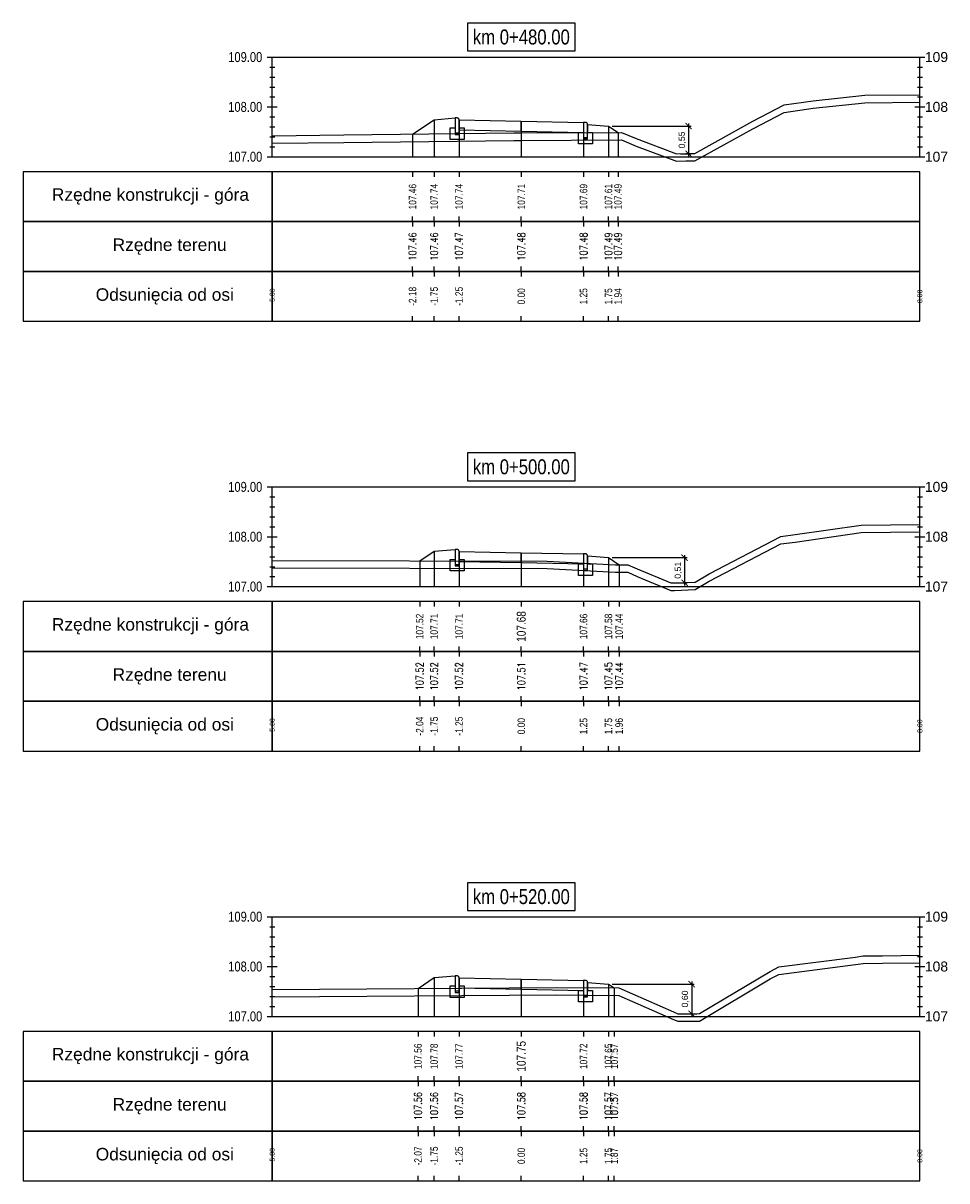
# Model space of a CAD drawing. Extents: x 7537626 to 7538805, y 5722894 to 5725486.
# Tile 26 of 90: x 7538137 to 7538156, y 5725457 to 5725481. Entities that reach past the tile are written whole.
import ezdxf

# ---------------------------------------------------------------- set-up
doc = ezdxf.new("R2010")
doc.units = 0
doc.header["$PDMODE"] = 35
doc.header["$PDSIZE"] = 0.3
for name, color, linetype in [('C-DROGI-PROFILE', 7, 'Continuous'), ('C-DROGI-PROFILE-ETYKIETY', 7, 'Continuous'), ('C-DROGI-PRZEKROJE-ETYKIETY', 7, 'Continuous'), ('C-POPRZECZKA-przekrój', 2, 'Continuous'), ('C-POPRZECZKA-widok', 1, 'Continuous')]:
    doc.layers.add(name, color=color, linetype=linetype)
for name, color, linetype, true_color in [('C-humus', 7, 'Continuous', 0x003df5), ('C-Teren', 7, 'Continuous', 0x005716), ('poprzeczki', 7, 'Continuous', 0x0000d6)]:
    doc.layers.add(name, color=color, linetype=linetype, true_color=true_color)
doc.styles.add('2mm08', font='arial.ttf', dxfattribs={"width": 0.8})
doc.styles.add('opis_50', font='arial.ttf', dxfattribs={"height": 0.125})
doc.styles.get("Standard").update_dxf_attribs({"font": 'arial.ttf'})
doc.dimstyles.new('OPIS_50', dxfattribs={"dimscale": 0.5, "dimtxt": 0.125, "dimasz": 0.25, "dimexe": 0.1, "dimexo": 0.15, "dimgap": 0.1, "dimtad": 1, "dimzin": 0, "dimtxsty": 'opis_50', "dimblk": 'ARCHTICK', "dimcen": 0.15, "dimdle": 0.1, "dimaunit": 2, "dimadec": 4, "dimazin": 0, "dimtfac": 1, "dimtmove": 0, "dimatfit": 3, "dimfxl": 1, "dimarcsym": 0})

# ---------------------------------------------------------------- blocks, each defined once
blk = doc.blocks.new('_ArchTick')
at = {"color": 0, "linetype": 'ByBlock', "const_width": 0.15}
blk.add_lwpolyline([(-0.5, -0.5), (0.5, 0.5)], dxfattribs=at)
blk = doc.blocks.new('*D59')
at = {"layer": 'Defpoints', "color": 0, "transparency": 16777216}
for p in [(7538149.014, 5725478.651), (7538150.382, 5725478.097), (7538150.622, 5725478.097)]:
    blk.add_point(p, dxfattribs=at)
at = {"layer": 'poprzeczki', "color": 0, "lineweight": -2, "transparency": 16777216}
for p, q in [((7538149.089, 5725478.651), (7538150.672, 5725478.651)), ((7538150.622, 5725478.701), (7538150.622, 5725478.047)), ((7538150.457, 5725478.097), (7538150.672, 5725478.097))]:
    blk.add_line(p, q, dxfattribs=at)
at = {"layer": 'poprzeczki', "color": 0, "lineweight": -2, "transparency": 16777216, "xscale": 0.125, "yscale": 0.125, "zscale": 0.125}
for p, rotation in [((7538150.622, 5725478.651), 90), ((7538150.622, 5725478.097), 270)]:
    blk.add_blockref('_ArchTick', p, dxfattribs=dict(at, rotation=rotation))
at = {"layer": 'poprzeczki', "color": 0, "transparency": 16777216, "insert": (7538150.497, 5725478.374), "char_height": 0.125, "attachment_point": 5, "rotation": 90, "style": 'opis_50'}
blk.add_mtext('0,55', dxfattribs=at)
blk = doc.blocks.new('*D60')
at = {"layer": 'Defpoints', "color": 0, "transparency": 16777216}
for p in [(7538149.014, 5725469.993), (7538150.266, 5725469.486), (7538150.541, 5725469.486)]:
    blk.add_point(p, dxfattribs=at)
at = {"layer": 'poprzeczki', "color": 0, "lineweight": -2, "transparency": 16777216}
for p, q in [((7538149.089, 5725469.993), (7538150.591, 5725469.993)), ((7538150.541, 5725470.043), (7538150.541, 5725469.436)), ((7538150.341, 5725469.486), (7538150.591, 5725469.486))]:
    blk.add_line(p, q, dxfattribs=at)
at = {"layer": 'poprzeczki', "color": 0, "lineweight": -2, "transparency": 16777216, "xscale": 0.125, "yscale": 0.125, "zscale": 0.125}
for p, rotation in [((7538150.541, 5725469.993), 90), ((7538150.541, 5725469.486), 270)]:
    blk.add_blockref('_ArchTick', p, dxfattribs=dict(at, rotation=rotation))
at = {"layer": 'poprzeczki', "color": 0, "transparency": 16777216, "insert": (7538150.416, 5725469.74), "char_height": 0.125, "attachment_point": 5, "rotation": 90, "style": 'opis_50'}
blk.add_mtext('0,51', dxfattribs=at)
blk = doc.blocks.new('*D61')
at = {"layer": 'Defpoints', "color": 0, "transparency": 16777216}
for p in [(7538149.014, 5725461.435), (7538150.405, 5725460.84), (7538150.684, 5725460.84)]:
    blk.add_point(p, dxfattribs=at)
at = {"layer": 'poprzeczki', "color": 0, "lineweight": -2, "transparency": 16777216}
for p, q in [((7538149.089, 5725461.435), (7538150.734, 5725461.435)), ((7538150.684, 5725461.485), (7538150.684, 5725460.79)), ((7538150.48, 5725460.84), (7538150.734, 5725460.84))]:
    blk.add_line(p, q, dxfattribs=at)
at = {"layer": 'poprzeczki', "color": 0, "lineweight": -2, "transparency": 16777216, "xscale": 0.125, "yscale": 0.125, "zscale": 0.125}
for p, rotation in [((7538150.684, 5725461.435), 90), ((7538150.684, 5725460.84), 270)]:
    blk.add_blockref('_ArchTick', p, dxfattribs=dict(at, rotation=rotation))
at = {"layer": 'poprzeczki', "color": 0, "transparency": 16777216, "insert": (7538150.559, 5725461.137), "char_height": 0.125, "attachment_point": 5, "rotation": 90, "style": 'opis_50'}
blk.add_mtext('0,60', dxfattribs=at)

msp = doc.modelspace()

# ---------------------------------------------------------------- linework, layer by layer
at = {"layer": 'C-DROGI-PROFILE', "color": 7, "linetype": 'Continuous', "lineweight": -3}
for p, q in [((7538145.081, 5725477.736), (7538145.081, 5725477.636)), ((7538145.514, 5725477.736), (7538145.514, 5725477.636)), ((7538146.014, 5725477.736), (7538146.014, 5725477.636)), ((7538147.264, 5725477.736), (7538147.264, 5725477.636)), ((7538148.514, 5725477.736), (7538148.514, 5725477.636)), ((7538149.014, 5725477.736), (7538149.014, 5725477.636)), ((7538149.205, 5725477.736), (7538149.205, 5725477.636)), ((7538145.081, 5725476.736), (7538145.081, 5725476.836)), ((7538145.081, 5725476.736), (7538145.081, 5725476.636)), ((7538145.514, 5725476.736), (7538145.514, 5725476.836)), ((7538145.514, 5725476.736), (7538145.514, 5725476.636)), ((7538146.014, 5725476.736), (7538146.014, 5725476.836)), ((7538146.014, 5725476.736), (7538146.014, 5725476.636)), ((7538147.264, 5725476.736), (7538147.264, 5725476.836)), ((7538147.264, 5725476.736), (7538147.264, 5725476.636)), ((7538148.514, 5725476.736), (7538148.514, 5725476.836)), ((7538148.514, 5725476.736), (7538148.514, 5725476.636)), ((7538149.014, 5725476.736), (7538149.014, 5725476.836)), ((7538149.014, 5725476.736), (7538149.014, 5725476.636)), ((7538149.205, 5725476.736), (7538149.205, 5725476.836)), ((7538149.205, 5725476.736), (7538149.205, 5725476.636)), ((7538145.081, 5725475.736), (7538145.081, 5725475.836)), ((7538145.081, 5725475.736), (7538145.081, 5725475.636)), ((7538145.514, 5725475.736), (7538145.514, 5725475.836)), ((7538145.514, 5725475.736), (7538145.514, 5725475.636)), ((7538146.014, 5725475.736), (7538146.014, 5725475.836)), ((7538146.014, 5725475.736), (7538146.014, 5725475.636)), ((7538147.264, 5725475.736), (7538147.264, 5725475.836)), ((7538147.264, 5725475.736), (7538147.264, 5725475.636)), ((7538148.514, 5725475.736), (7538148.514, 5725475.836)), ((7538148.514, 5725475.736), (7538148.514, 5725475.636)), ((7538149.014, 5725475.736), (7538149.014, 5725475.836)), ((7538149.014, 5725475.736), (7538149.014, 5725475.636)), ((7538149.205, 5725475.736), (7538149.205, 5725475.836)), ((7538149.205, 5725475.736), (7538149.205, 5725475.636)), ((7538145.081, 5725474.736), (7538145.081, 5725474.836)), ((7538145.514, 5725474.736), (7538145.514, 5725474.836)), ((7538146.014, 5725474.736), (7538146.014, 5725474.836)), ((7538147.264, 5725474.736), (7538147.264, 5725474.836)), ((7538148.514, 5725474.736), (7538148.514, 5725474.836)), ((7538149.014, 5725474.736), (7538149.014, 5725474.836)), ((7538149.205, 5725474.736), (7538149.205, 5725474.836)), ((7538145.224, 5725469.111), (7538145.224, 5725469.011)), ((7538145.514, 5725469.111), (7538145.514, 5725469.011)), ((7538146.014, 5725469.111), (7538146.014, 5725469.011)), ((7538147.264, 5725469.111), (7538147.264, 5725469.011)), ((7538148.514, 5725469.111), (7538148.514, 5725469.011)), ((7538149.014, 5725469.111), (7538149.014, 5725469.011)), ((7538149.228, 5725469.111), (7538149.228, 5725469.011)), ((7538145.224, 5725468.111), (7538145.224, 5725468.211)), ((7538145.224, 5725468.111), (7538145.224, 5725468.011)), ((7538145.514, 5725468.111), (7538145.514, 5725468.211)), ((7538145.514, 5725468.111), (7538145.514, 5725468.011)), ((7538146.014, 5725468.111), (7538146.014, 5725468.211)), ((7538146.014, 5725468.111), (7538146.014, 5725468.011)), ((7538147.264, 5725468.111), (7538147.264, 5725468.211)), ((7538147.264, 5725468.111), (7538147.264, 5725468.011)), ((7538148.514, 5725468.111), (7538148.514, 5725468.211)), ((7538148.514, 5725468.111), (7538148.514, 5725468.011)), ((7538149.014, 5725468.111), (7538149.014, 5725468.211)), ((7538149.014, 5725468.111), (7538149.014, 5725468.011)), ((7538149.228, 5725468.111), (7538149.228, 5725468.211)), ((7538149.228, 5725468.111), (7538149.228, 5725468.011)), ((7538145.224, 5725467.111), (7538145.224, 5725467.211)), ((7538145.514, 5725467.111), (7538145.514, 5725467.211)), ((7538146.014, 5725467.111), (7538146.014, 5725467.211)), ((7538147.264, 5725467.111), (7538147.264, 5725467.211)), ((7538148.514, 5725467.111), (7538148.514, 5725467.211)), ((7538149.014, 5725467.111), (7538149.014, 5725467.211)), ((7538149.228, 5725467.111), (7538149.228, 5725467.211)), ((7538145.224, 5725467.111), (7538145.224, 5725467.011)), ((7538145.514, 5725467.111), (7538145.514, 5725467.011)), ((7538146.014, 5725467.111), (7538146.014, 5725467.011)), ((7538147.264, 5725467.111), (7538147.264, 5725467.011)), ((7538148.514, 5725467.111), (7538148.514, 5725467.011)), ((7538149.014, 5725467.111), (7538149.014, 5725467.011)), ((7538149.228, 5725467.111), (7538149.228, 5725467.011)), ((7538145.224, 5725466.111), (7538145.224, 5725466.211)), ((7538145.514, 5725466.111), (7538145.514, 5725466.211)), ((7538146.014, 5725466.111), (7538146.014, 5725466.211)), ((7538147.264, 5725466.111), (7538147.264, 5725466.211)), ((7538148.514, 5725466.111), (7538148.514, 5725466.211)), ((7538149.014, 5725466.111), (7538149.014, 5725466.211)), ((7538149.228, 5725466.111), (7538149.228, 5725466.211)), ((7538145.19, 5725460.486), (7538145.19, 5725460.386)), ((7538145.514, 5725460.486), (7538145.514, 5725460.386)), ((7538146.014, 5725460.486), (7538146.014, 5725460.386)), ((7538147.264, 5725460.486), (7538147.264, 5725460.386)), ((7538148.514, 5725460.486), (7538148.514, 5725460.386)), ((7538149.014, 5725460.486), (7538149.014, 5725460.386)), ((7538149.129, 5725460.486), (7538149.129, 5725460.386)), ((7538145.19, 5725459.486), (7538145.19, 5725459.586)), ((7538145.19, 5725459.486), (7538145.19, 5725459.386)), ((7538145.514, 5725459.486), (7538145.514, 5725459.586)), ((7538145.514, 5725459.486), (7538145.514, 5725459.386)), ((7538146.014, 5725459.486), (7538146.014, 5725459.586)), ((7538146.014, 5725459.486), (7538146.014, 5725459.386)), ((7538147.264, 5725459.486), (7538147.264, 5725459.586)), ((7538147.264, 5725459.486), (7538147.264, 5725459.386)), ((7538148.514, 5725459.486), (7538148.514, 5725459.586)), ((7538148.514, 5725459.486), (7538148.514, 5725459.386)), ((7538149.014, 5725459.486), (7538149.014, 5725459.586)), ((7538149.014, 5725459.486), (7538149.014, 5725459.386)), ((7538149.129, 5725459.486), (7538149.129, 5725459.586)), ((7538149.129, 5725459.486), (7538149.129, 5725459.386)), ((7538145.19, 5725458.486), (7538145.19, 5725458.586)), ((7538145.514, 5725458.486), (7538145.514, 5725458.586)), ((7538146.014, 5725458.486), (7538146.014, 5725458.586)), ((7538147.264, 5725458.486), (7538147.264, 5725458.586)), ((7538148.514, 5725458.486), (7538148.514, 5725458.586)), ((7538149.014, 5725458.486), (7538149.014, 5725458.586)), ((7538149.129, 5725458.486), (7538149.129, 5725458.586)), ((7538145.19, 5725458.486), (7538145.19, 5725458.386)), ((7538145.514, 5725458.486), (7538145.514, 5725458.386)), ((7538146.014, 5725458.486), (7538146.014, 5725458.386)), ((7538147.264, 5725458.486), (7538147.264, 5725458.386)), ((7538148.514, 5725458.486), (7538148.514, 5725458.386)), ((7538149.014, 5725458.486), (7538149.014, 5725458.386)), ((7538149.129, 5725458.486), (7538149.129, 5725458.386)), ((7538145.19, 5725457.486), (7538145.19, 5725457.586)), ((7538145.514, 5725457.486), (7538145.514, 5725457.586)), ((7538146.014, 5725457.486), (7538146.014, 5725457.586)), ((7538147.264, 5725457.486), (7538147.264, 5725457.586)), ((7538148.514, 5725457.486), (7538148.514, 5725457.586)), ((7538149.014, 5725457.486), (7538149.014, 5725457.586)), ((7538149.129, 5725457.486), (7538149.129, 5725457.586))]:
    msp.add_line(p, q, dxfattribs=at)
at = {"layer": 'C-DROGI-PROFILE', "color": 1, "linetype": 'Continuous', "lineweight": -3}
for points in [[(7538142.264, 5725476.736), (7538142.264, 5725477.736), (7538137.264, 5725477.736), (7538137.264, 5725476.736)], [(7538142.264, 5725476.736), (7538155.264, 5725476.736), (7538155.264, 5725477.736), (7538142.264, 5725477.736)], [(7538142.264, 5725475.736), (7538142.264, 5725476.736), (7538137.264, 5725476.736), (7538137.264, 5725475.736)], [(7538142.264, 5725475.736), (7538155.264, 5725475.736), (7538155.264, 5725476.736), (7538142.264, 5725476.736)], [(7538142.264, 5725474.736), (7538142.264, 5725475.736), (7538137.264, 5725475.736), (7538137.264, 5725474.736)], [(7538142.264, 5725474.736), (7538155.264, 5725474.736), (7538155.264, 5725475.736), (7538142.264, 5725475.736)], [(7538142.264, 5725468.111), (7538142.264, 5725469.111), (7538137.264, 5725469.111), (7538137.264, 5725468.111)], [(7538142.264, 5725468.111), (7538155.264, 5725468.111), (7538155.264, 5725469.111), (7538142.264, 5725469.111)], [(7538142.264, 5725467.111), (7538142.264, 5725468.111), (7538137.264, 5725468.111), (7538137.264, 5725467.111)], [(7538142.264, 5725467.111), (7538155.264, 5725467.111), (7538155.264, 5725468.111), (7538142.264, 5725468.111)], [(7538142.264, 5725466.111), (7538142.264, 5725467.111), (7538137.264, 5725467.111), (7538137.264, 5725466.111)], [(7538142.264, 5725466.111), (7538155.264, 5725466.111), (7538155.264, 5725467.111), (7538142.264, 5725467.111)], [(7538142.264, 5725459.486), (7538142.264, 5725460.486), (7538137.264, 5725460.486), (7538137.264, 5725459.486)], [(7538142.264, 5725459.486), (7538155.264, 5725459.486), (7538155.264, 5725460.486), (7538142.264, 5725460.486)], [(7538142.264, 5725458.486), (7538142.264, 5725459.486), (7538137.264, 5725459.486), (7538137.264, 5725458.486)], [(7538142.264, 5725458.486), (7538155.264, 5725458.486), (7538155.264, 5725459.486), (7538142.264, 5725459.486)], [(7538142.264, 5725457.486), (7538142.264, 5725458.486), (7538137.264, 5725458.486), (7538137.264, 5725457.486)], [(7538142.264, 5725457.486), (7538155.264, 5725457.486), (7538155.264, 5725458.486), (7538142.264, 5725458.486)]]:
    msp.add_3dface(points, dxfattribs=at)
at = {"layer": 'C-DROGI-PRZEKROJE-ETYKIETY', "color": 1, "linetype": 'Continuous', "lineweight": -3}
for p, q in [((7538145.514, 5725478.781), (7538145.514, 5725478.036)), ((7538146.014, 5725478.775), (7538146.014, 5725478.036)), ((7538147.264, 5725478.75), (7538147.264, 5725478.036)), ((7538148.514, 5725478.725), (7538148.514, 5725478.036)), ((7538149.014, 5725478.651), (7538149.014, 5725478.036)), ((7538149.205, 5725478.523), (7538149.205, 5725478.036)), ((7538145.081, 5725478.492), (7538145.081, 5725478.036)), ((7538145.224, 5725469.93), (7538145.224, 5725469.411)), ((7538145.514, 5725470.123), (7538145.514, 5725469.411)), ((7538146.014, 5725470.117), (7538146.014, 5725469.411)), ((7538147.264, 5725470.092), (7538147.264, 5725469.411)), ((7538148.514, 5725470.067), (7538148.514, 5725469.411)), ((7538149.014, 5725469.993), (7538149.014, 5725469.411)), ((7538149.228, 5725469.85), (7538149.228, 5725469.411)), ((7538145.514, 5725461.565), (7538145.514, 5725460.786)), ((7538146.014, 5725461.558), (7538146.014, 5725460.786)), ((7538145.19, 5725461.348), (7538145.19, 5725460.786)), ((7538147.264, 5725461.533), (7538147.264, 5725460.786)), ((7538148.514, 5725461.508), (7538148.514, 5725460.786)), ((7538149.014, 5725461.435), (7538149.014, 5725460.786)), ((7538149.129, 5725461.358), (7538149.129, 5725460.786))]:
    msp.add_line(p, q, dxfattribs=at)
at = {"layer": 'C-humus'}
for p, q in [((7538152.542, 5725478.928), (7538153.119, 5725479.011)), ((7538153.119, 5725479.011), (7538154.157, 5725479.12)), ((7538154.157, 5725479.12), (7538155.264, 5725479.131)), ((7538151.911, 5725478.599), (7538152.542, 5725478.928)), ((7538150.747, 5725477.955), (7538151.911, 5725478.599)), ((7538142.264, 5725478.309), (7538143.699, 5725478.326)), ((7538143.699, 5725478.326), (7538147.111, 5725478.366)), ((7538147.111, 5725478.366), (7538147.264, 5725478.366)), ((7538147.264, 5725478.366), (7538149.272, 5725478.374)), ((7538149.272, 5725478.374), (7538149.566, 5725478.252)), ((7538149.566, 5725478.252), (7538150.382, 5725477.947)), ((7538150.382, 5725477.947), (7538150.565, 5725477.955)), ((7538150.565, 5725477.955), (7538150.747, 5725477.955)), ((7538152.763, 5725470.306), (7538154.089, 5725470.496)), ((7538154.089, 5725470.496), (7538155.264, 5725470.508)), ((7538151.032, 5725469.517), (7538152.471, 5725470.268)), ((7538152.471, 5725470.268), (7538152.763, 5725470.306)), ((7538142.264, 5725469.786), (7538147.782, 5725469.774)), ((7538147.782, 5725469.774), (7538149.154, 5725469.701)), ((7538149.154, 5725469.701), (7538149.404, 5725469.699)), ((7538149.404, 5725469.699), (7538149.592, 5725469.617)), ((7538149.592, 5725469.617), (7538150.266, 5725469.336)), ((7538150.756, 5725469.353), (7538151.032, 5725469.517)), ((7538150.266, 5725469.336), (7538150.339, 5725469.336)), ((7538150.339, 5725469.336), (7538150.756, 5725469.353)), ((7538152.434, 5725461.628), (7538153.972, 5725461.827)), ((7538153.972, 5725461.827), (7538154.126, 5725461.849)), ((7538154.126, 5725461.849), (7538154.515, 5725461.853)), ((7538154.515, 5725461.853), (7538155.264, 5725461.864)), ((7538152.262, 5725461.539), (7538152.434, 5725461.628)), ((7538150.838, 5725460.692), (7538152.262, 5725461.539)), ((7538142.264, 5725461.178), (7538147.972, 5725461.218)), ((7538147.972, 5725461.218), (7538149.218, 5725461.207)), ((7538149.218, 5725461.207), (7538150.319, 5725460.725)), ((7538150.319, 5725460.725), (7538150.405, 5725460.69)), ((7538150.405, 5725460.69), (7538150.785, 5725460.69)), ((7538150.785, 5725460.69), (7538150.838, 5725460.692))]:
    msp.add_line(p, q, dxfattribs=at)
at = {"layer": 'C-POPRZECZKA-przekrój', "color": 2, "linetype": 'Continuous', "lineweight": -3}
for p, q in [((7538145.081, 5725478.492), (7538145.514, 5725478.781)), ((7538145.514, 5725478.781), (7538145.934, 5725478.815)), ((7538145.974, 5725478.815), (7538145.934, 5725478.815)), ((7538145.934, 5725478.815), (7538145.934, 5725478.485)), ((7538145.98, 5725478.814), (7538145.974, 5725478.815)), ((7538145.988, 5725478.812), (7538145.98, 5725478.814)), ((7538145.996, 5725478.808), (7538145.988, 5725478.812)), ((7538146.002, 5725478.803), (7538145.996, 5725478.808)), ((7538146.007, 5725478.798), (7538146.002, 5725478.803)), ((7538146.011, 5725478.79), (7538146.007, 5725478.798)), ((7538146.013, 5725478.782), (7538146.011, 5725478.79)), ((7538146.014, 5725478.775), (7538146.013, 5725478.782)), ((7538146.014, 5725478.775), (7538147.264, 5725478.75)), ((7538146.014, 5725478.775), (7538146.015, 5725478.575)), ((7538146.014, 5725478.485), (7538146.014, 5725478.775)), ((7538146.014, 5725478.775), (7538146.014, 5725478.615)), ((7538147.264, 5725478.55), (7538147.264, 5725478.75)), ((7538147.264, 5725478.75), (7538148.514, 5725478.725)), ((7538145.834, 5725478.385), (7538145.834, 5725478.615)), ((7538145.834, 5725478.615), (7538145.934, 5725478.615)), ((7538145.934, 5725478.615), (7538145.934, 5725478.515)), ((7538145.934, 5725478.515), (7538146.014, 5725478.515)), ((7538146.014, 5725478.615), (7538146.114, 5725478.615)), ((7538146.015, 5725478.575), (7538147.264, 5725478.55)), ((7538146.114, 5725478.615), (7538146.114, 5725478.385)), ((7538147.264, 5725478.55), (7538148.513, 5725478.525)), ((7538148.414, 5725478.295), (7538148.414, 5725478.525)), ((7538148.414, 5725478.525), (7538148.514, 5725478.525)), ((7538148.514, 5725478.725), (7538148.513, 5725478.525)), ((7538148.554, 5725478.725), (7538148.514, 5725478.725)), ((7538148.514, 5725478.725), (7538148.514, 5725478.395)), ((7538148.514, 5725478.525), (7538148.514, 5725478.425)), ((7538148.56, 5725478.724), (7538148.554, 5725478.725)), ((7538148.568, 5725478.722), (7538148.56, 5725478.724)), ((7538148.576, 5725478.718), (7538148.568, 5725478.722)), ((7538148.582, 5725478.713), (7538148.576, 5725478.718)), ((7538148.587, 5725478.708), (7538148.582, 5725478.713)), ((7538148.591, 5725478.7), (7538148.587, 5725478.708)), ((7538148.593, 5725478.692), (7538148.591, 5725478.7)), ((7538148.594, 5725478.685), (7538148.593, 5725478.692)), ((7538148.594, 5725478.395), (7538148.594, 5725478.685)), ((7538148.594, 5725478.685), (7538148.594, 5725478.525)), ((7538148.594, 5725478.685), (7538149.014, 5725478.651)), ((7538148.594, 5725478.525), (7538148.694, 5725478.525)), ((7538148.694, 5725478.525), (7538148.694, 5725478.295)), ((7538149.014, 5725478.651), (7538149.205, 5725478.523)), ((7538146.114, 5725478.385), (7538145.834, 5725478.385)), ((7538145.934, 5725478.485), (7538146.014, 5725478.485)), ((7538148.694, 5725478.295), (7538148.414, 5725478.295)), ((7538148.514, 5725478.425), (7538148.594, 5725478.425)), ((7538148.514, 5725478.395), (7538148.594, 5725478.395)), ((7538145.514, 5725470.123), (7538145.934, 5725470.157)), ((7538145.974, 5725470.157), (7538145.934, 5725470.157)), ((7538145.934, 5725470.157), (7538145.934, 5725469.827)), ((7538145.98, 5725470.156), (7538145.974, 5725470.157)), ((7538145.988, 5725470.154), (7538145.98, 5725470.156)), ((7538145.996, 5725470.15), (7538145.988, 5725470.154)), ((7538146.002, 5725470.145), (7538145.996, 5725470.15)), ((7538145.224, 5725469.93), (7538145.514, 5725470.123)), ((7538145.834, 5725469.727), (7538145.834, 5725469.957)), ((7538145.834, 5725469.957), (7538145.934, 5725469.957)), ((7538145.934, 5725469.957), (7538145.934, 5725469.857)), ((7538146.007, 5725470.14), (7538146.002, 5725470.145)), ((7538146.011, 5725470.132), (7538146.007, 5725470.14)), ((7538146.013, 5725470.124), (7538146.011, 5725470.132)), ((7538146.014, 5725470.117), (7538146.013, 5725470.124)), ((7538146.014, 5725470.117), (7538147.264, 5725470.092)), ((7538146.014, 5725470.117), (7538146.015, 5725469.917)), ((7538146.014, 5725469.827), (7538146.014, 5725470.117)), ((7538146.014, 5725470.117), (7538146.014, 5725469.957)), ((7538146.014, 5725469.957), (7538146.114, 5725469.957)), ((7538146.015, 5725469.917), (7538147.264, 5725469.892)), ((7538146.114, 5725469.957), (7538146.114, 5725469.727)), ((7538147.264, 5725469.892), (7538147.264, 5725470.092)), ((7538147.264, 5725470.092), (7538148.514, 5725470.067)), ((7538148.514, 5725470.067), (7538148.513, 5725469.867)), ((7538148.554, 5725470.067), (7538148.514, 5725470.067)), ((7538148.514, 5725470.067), (7538148.514, 5725469.737)), ((7538148.56, 5725470.066), (7538148.554, 5725470.067)), ((7538148.568, 5725470.064), (7538148.56, 5725470.066)), ((7538148.576, 5725470.06), (7538148.568, 5725470.064)), ((7538148.582, 5725470.055), (7538148.576, 5725470.06)), ((7538148.587, 5725470.05), (7538148.582, 5725470.055)), ((7538148.591, 5725470.042), (7538148.587, 5725470.05)), ((7538148.593, 5725470.034), (7538148.591, 5725470.042)), ((7538148.594, 5725470.027), (7538148.593, 5725470.034)), ((7538148.594, 5725469.737), (7538148.594, 5725470.027)), ((7538148.594, 5725470.027), (7538148.594, 5725469.867)), ((7538148.594, 5725470.027), (7538149.014, 5725469.993)), ((7538149.014, 5725469.993), (7538149.228, 5725469.85)), ((7538146.114, 5725469.727), (7538145.834, 5725469.727)), ((7538145.934, 5725469.857), (7538146.014, 5725469.857)), ((7538145.934, 5725469.827), (7538146.014, 5725469.827)), ((7538147.264, 5725469.892), (7538148.513, 5725469.867)), ((7538148.414, 5725469.637), (7538148.414, 5725469.867)), ((7538148.414, 5725469.867), (7538148.514, 5725469.867)), ((7538148.514, 5725469.867), (7538148.514, 5725469.767)), ((7538148.514, 5725469.767), (7538148.594, 5725469.767)), ((7538148.514, 5725469.737), (7538148.594, 5725469.737)), ((7538148.594, 5725469.867), (7538148.694, 5725469.867)), ((7538148.694, 5725469.867), (7538148.694, 5725469.637)), ((7538148.694, 5725469.637), (7538148.414, 5725469.637)), ((7538145.19, 5725461.348), (7538145.514, 5725461.565)), ((7538145.514, 5725461.565), (7538145.934, 5725461.598)), ((7538145.974, 5725461.598), (7538145.934, 5725461.598)), ((7538145.934, 5725461.598), (7538145.934, 5725461.268)), ((7538145.98, 5725461.598), (7538145.974, 5725461.598)), ((7538145.988, 5725461.596), (7538145.98, 5725461.598)), ((7538145.996, 5725461.591), (7538145.988, 5725461.596)), ((7538146.002, 5725461.587), (7538145.996, 5725461.591)), ((7538146.007, 5725461.581), (7538146.002, 5725461.587)), ((7538146.011, 5725461.574), (7538146.007, 5725461.581)), ((7538146.013, 5725461.566), (7538146.011, 5725461.574)), ((7538146.014, 5725461.558), (7538146.013, 5725461.566)), ((7538146.014, 5725461.558), (7538147.264, 5725461.533)), ((7538146.014, 5725461.558), (7538146.015, 5725461.358)), ((7538146.014, 5725461.268), (7538146.014, 5725461.558)), ((7538146.014, 5725461.558), (7538146.014, 5725461.398)), ((7538145.834, 5725461.168), (7538145.834, 5725461.398)), ((7538145.834, 5725461.398), (7538145.934, 5725461.398)), ((7538145.934, 5725461.398), (7538145.934, 5725461.298)), ((7538146.014, 5725461.398), (7538146.114, 5725461.398)), ((7538146.015, 5725461.358), (7538147.264, 5725461.333)), ((7538146.114, 5725461.398), (7538146.114, 5725461.168)), ((7538147.264, 5725461.333), (7538147.264, 5725461.533)), ((7538147.264, 5725461.533), (7538148.514, 5725461.508)), ((7538147.264, 5725461.333), (7538148.513, 5725461.308)), ((7538148.514, 5725461.508), (7538148.513, 5725461.308)), ((7538148.554, 5725461.508), (7538148.514, 5725461.508)), ((7538148.514, 5725461.508), (7538148.514, 5725461.178)), ((7538148.56, 5725461.508), (7538148.554, 5725461.508)), ((7538148.568, 5725461.506), (7538148.56, 5725461.508)), ((7538148.576, 5725461.501), (7538148.568, 5725461.506)), ((7538148.582, 5725461.497), (7538148.576, 5725461.501)), ((7538148.587, 5725461.491), (7538148.582, 5725461.497)), ((7538148.591, 5725461.484), (7538148.587, 5725461.491)), ((7538148.593, 5725461.476), (7538148.591, 5725461.484)), ((7538148.594, 5725461.468), (7538148.593, 5725461.476)), ((7538148.594, 5725461.178), (7538148.594, 5725461.468)), ((7538148.594, 5725461.468), (7538148.594, 5725461.308)), ((7538148.594, 5725461.468), (7538149.014, 5725461.435)), ((7538149.014, 5725461.435), (7538149.129, 5725461.358)), ((7538146.114, 5725461.168), (7538145.834, 5725461.168)), ((7538145.934, 5725461.298), (7538146.014, 5725461.298)), ((7538145.934, 5725461.268), (7538146.014, 5725461.268)), ((7538148.414, 5725461.078), (7538148.414, 5725461.308)), ((7538148.414, 5725461.308), (7538148.514, 5725461.308)), ((7538148.514, 5725461.308), (7538148.514, 5725461.208)), ((7538148.514, 5725461.208), (7538148.594, 5725461.208)), ((7538148.514, 5725461.178), (7538148.594, 5725461.178)), ((7538148.594, 5725461.308), (7538148.694, 5725461.308)), ((7538148.694, 5725461.308), (7538148.694, 5725461.078)), ((7538148.694, 5725461.078), (7538148.414, 5725461.078))]:
    msp.add_line(p, q, dxfattribs=at)
at = {"layer": 'C-POPRZECZKA-widok', "color": 1, "linetype": 'Continuous', "lineweight": -3}
for p, q in [((7538142.164, 5725480.036), (7538155.364, 5725480.036)), ((7538142.264, 5725478.036), (7538142.264, 5725480.036)), ((7538155.264, 5725478.036), (7538155.264, 5725480.036)), ((7538142.214, 5725479.836), (7538142.314, 5725479.836)), ((7538155.214, 5725479.836), (7538155.314, 5725479.836)), ((7538142.214, 5725479.636), (7538142.314, 5725479.636)), ((7538155.214, 5725479.636), (7538155.314, 5725479.636)), ((7538142.214, 5725479.436), (7538142.314, 5725479.436)), ((7538142.214, 5725479.236), (7538142.314, 5725479.236)), ((7538155.214, 5725479.436), (7538155.314, 5725479.436)), ((7538155.214, 5725479.236), (7538155.314, 5725479.236)), ((7538142.164, 5725479.036), (7538142.364, 5725479.036)), ((7538142.214, 5725479.036), (7538142.314, 5725479.036)), ((7538155.164, 5725479.036), (7538155.364, 5725479.036)), ((7538155.214, 5725479.036), (7538155.314, 5725479.036)), ((7538142.214, 5725478.836), (7538142.314, 5725478.836)), ((7538155.214, 5725478.836), (7538155.314, 5725478.836)), ((7538142.214, 5725478.636), (7538142.314, 5725478.636)), ((7538155.214, 5725478.636), (7538155.314, 5725478.636)), ((7538142.214, 5725478.436), (7538142.314, 5725478.436)), ((7538155.214, 5725478.436), (7538155.314, 5725478.436)), ((7538142.214, 5725478.236), (7538142.314, 5725478.236)), ((7538155.214, 5725478.236), (7538155.314, 5725478.236)), ((7538142.164, 5725478.036), (7538155.364, 5725478.036)), ((7538142.164, 5725471.411), (7538155.364, 5725471.411)), ((7538142.264, 5725469.411), (7538142.264, 5725471.411)), ((7538155.264, 5725469.411), (7538155.264, 5725471.411)), ((7538142.214, 5725471.211), (7538142.314, 5725471.211)), ((7538155.214, 5725471.211), (7538155.314, 5725471.211)), ((7538142.214, 5725471.011), (7538142.314, 5725471.011)), ((7538155.214, 5725471.011), (7538155.314, 5725471.011)), ((7538142.214, 5725470.811), (7538142.314, 5725470.811)), ((7538155.214, 5725470.811), (7538155.314, 5725470.811)), ((7538142.164, 5725470.411), (7538142.364, 5725470.411)), ((7538142.214, 5725470.611), (7538142.314, 5725470.611)), ((7538142.214, 5725470.411), (7538142.314, 5725470.411)), ((7538155.164, 5725470.411), (7538155.364, 5725470.411)), ((7538155.214, 5725470.611), (7538155.314, 5725470.611)), ((7538155.214, 5725470.411), (7538155.314, 5725470.411)), ((7538142.214, 5725470.211), (7538142.314, 5725470.211)), ((7538155.214, 5725470.211), (7538155.314, 5725470.211)), ((7538142.214, 5725470.011), (7538142.314, 5725470.011)), ((7538155.214, 5725470.011), (7538155.314, 5725470.011)), ((7538142.214, 5725469.811), (7538142.314, 5725469.811)), ((7538155.214, 5725469.811), (7538155.314, 5725469.811)), ((7538142.214, 5725469.611), (7538142.314, 5725469.611)), ((7538155.214, 5725469.611), (7538155.314, 5725469.611)), ((7538142.164, 5725469.411), (7538155.364, 5725469.411)), ((7538142.164, 5725462.786), (7538155.364, 5725462.786)), ((7538142.264, 5725460.786), (7538142.264, 5725462.786)), ((7538155.264, 5725460.786), (7538155.264, 5725462.786)), ((7538142.214, 5725462.586), (7538142.314, 5725462.586)), ((7538155.214, 5725462.586), (7538155.314, 5725462.586)), ((7538142.214, 5725462.386), (7538142.314, 5725462.386)), ((7538155.214, 5725462.386), (7538155.314, 5725462.386)), ((7538142.214, 5725462.186), (7538142.314, 5725462.186)), ((7538155.214, 5725462.186), (7538155.314, 5725462.186)), ((7538142.164, 5725461.786), (7538142.364, 5725461.786)), ((7538142.214, 5725461.986), (7538142.314, 5725461.986)), ((7538142.214, 5725461.786), (7538142.314, 5725461.786)), ((7538155.164, 5725461.786), (7538155.364, 5725461.786)), ((7538155.214, 5725461.986), (7538155.314, 5725461.986)), ((7538155.214, 5725461.786), (7538155.314, 5725461.786)), ((7538142.214, 5725461.586), (7538142.314, 5725461.586)), ((7538155.214, 5725461.586), (7538155.314, 5725461.586)), ((7538142.214, 5725461.386), (7538142.314, 5725461.386)), ((7538155.214, 5725461.386), (7538155.314, 5725461.386)), ((7538142.214, 5725461.186), (7538142.314, 5725461.186)), ((7538155.214, 5725461.186), (7538155.314, 5725461.186)), ((7538142.214, 5725460.986), (7538142.314, 5725460.986)), ((7538155.214, 5725460.986), (7538155.314, 5725460.986)), ((7538142.164, 5725460.786), (7538155.364, 5725460.786))]:
    msp.add_line(p, q, dxfattribs=at)
at = {"layer": 'C-POPRZECZKA-widok', "color": 3, "linetype": 'Continuous', "lineweight": -3}
for points in [[(7538146.184, 5725480.161), (7538148.344, 5725480.161), (7538148.344, 5725480.718), (7538146.184, 5725480.718)], [(7538146.184, 5725471.536), (7538148.344, 5725471.536), (7538148.344, 5725472.093), (7538146.184, 5725472.093)], [(7538146.184, 5725462.911), (7538148.344, 5725462.911), (7538148.344, 5725463.468), (7538146.184, 5725463.468)]]:
    msp.add_3dface(points, dxfattribs=at)
at = {"layer": 'C-Teren'}
for p, q in [((7538153.119, 5725479.161), (7538154.157, 5725479.27)), ((7538154.157, 5725479.27), (7538155.264, 5725479.281)), ((7538151.911, 5725478.749), (7538152.542, 5725479.078)), ((7538152.542, 5725479.078), (7538153.119, 5725479.161)), ((7538150.747, 5725478.105), (7538151.911, 5725478.749)), ((7538143.699, 5725478.476), (7538147.111, 5725478.516)), ((7538147.111, 5725478.516), (7538147.264, 5725478.516)), ((7538147.264, 5725478.516), (7538149.272, 5725478.524)), ((7538149.272, 5725478.524), (7538149.566, 5725478.402)), ((7538142.264, 5725478.459), (7538143.699, 5725478.476)), ((7538149.566, 5725478.402), (7538150.382, 5725478.097)), ((7538150.382, 5725478.097), (7538150.565, 5725478.105)), ((7538150.565, 5725478.105), (7538150.747, 5725478.105)), ((7538152.763, 5725470.456), (7538154.089, 5725470.646)), ((7538154.089, 5725470.646), (7538155.264, 5725470.658)), ((7538151.032, 5725469.667), (7538152.471, 5725470.418)), ((7538152.471, 5725470.418), (7538152.763, 5725470.456)), ((7538142.264, 5725469.936), (7538147.782, 5725469.924)), ((7538147.782, 5725469.924), (7538149.154, 5725469.851)), ((7538149.154, 5725469.851), (7538149.404, 5725469.849)), ((7538149.404, 5725469.849), (7538149.592, 5725469.767)), ((7538149.592, 5725469.767), (7538150.266, 5725469.486)), ((7538150.266, 5725469.486), (7538150.339, 5725469.486)), ((7538150.339, 5725469.486), (7538150.756, 5725469.503)), ((7538150.756, 5725469.503), (7538151.032, 5725469.667)), ((7538152.434, 5725461.778), (7538153.972, 5725461.977)), ((7538153.972, 5725461.977), (7538154.126, 5725461.999)), ((7538154.126, 5725461.999), (7538154.515, 5725462.003)), ((7538154.515, 5725462.003), (7538155.264, 5725462.014)), ((7538150.838, 5725460.842), (7538152.262, 5725461.689)), ((7538152.262, 5725461.689), (7538152.434, 5725461.778)), ((7538142.264, 5725461.328), (7538147.972, 5725461.368)), ((7538147.972, 5725461.368), (7538149.218, 5725461.357)), ((7538149.218, 5725461.357), (7538150.319, 5725460.875)), ((7538150.319, 5725460.875), (7538150.405, 5725460.84)), ((7538150.405, 5725460.84), (7538150.785, 5725460.84)), ((7538150.785, 5725460.84), (7538150.838, 5725460.842))]:
    msp.add_line(p, q, dxfattribs=at)

# ---------------------------------------------------------------- texts
at = {"layer": 'C-DROGI-PROFILE', "color": 2}
for s, p in [('Rzędne konstrukcji - góra', (7538137.839, 5725477.153)), ('Rzędne terenu', (7538139.059, 5725476.147)), ('Odsunięcia od osi', (7538138.72, 5725475.147)), ('Rzędne konstrukcji - góra', (7538137.839, 5725468.528)), ('Rzędne terenu', (7538139.059, 5725467.522)), ('Odsunięcia od osi', (7538138.72, 5725466.522)), ('Rzędne konstrukcji - góra', (7538137.839, 5725459.903)), ('Rzędne terenu', (7538139.059, 5725458.897)), ('Odsunięcia od osi', (7538138.72, 5725457.897))]:
    msp.add_text(s, height=0.25, dxfattribs=at).set_placement(p)
at = {"layer": 'C-DROGI-PROFILE-ETYKIETY', "color": 1, "linetype": 'Continuous', "lineweight": -3, "attachment_point": 5, "rotation": 90, "style": '2mm08'}
for s, insert, char_height in [('107.46', (7538145.081, 5725477.236), 0.15), ('107.74', (7538145.514, 5725477.236), 0.15), ('107.74', (7538146.014, 5725477.236), 0.15), ('107.71', (7538147.264, 5725477.236), 0.15), ('107.69', (7538148.514, 5725477.236), 0.15), ('107.61', (7538149.014, 5725477.236), 0.15), ('107.49', (7538149.205, 5725477.236), 0.15), ('{\\Fsimplex.shx|c238;107.46}', (7538145.081, 5725476.236), 0.15), ('{\\Fsimplex.shx|c238;107.46}', (7538145.514, 5725476.236), 0.15), ('{\\Fsimplex.shx|c238;107.47}', (7538146.014, 5725476.236), 0.15), ('{\\Fsimplex.shx|c238;107.48}', (7538147.264, 5725476.236), 0.15), ('{\\Fsimplex.shx|c238;107.48}', (7538148.514, 5725476.236), 0.15), ('{\\Fsimplex.shx|c238;107.49}', (7538149.014, 5725476.236), 0.15), ('{\\Fsimplex.shx|c238;107.49}', (7538149.205, 5725476.236), 0.15), ('-2.18', (7538145.081, 5725475.236), 0.15), ('-1.75', (7538145.514, 5725475.236), 0.15), ('-1.25', (7538146.014, 5725475.236), 0.15), ('0.00', (7538147.264, 5725475.236), 0.15), ('1.25', (7538148.514, 5725475.236), 0.15), ('1.75', (7538149.014, 5725475.236), 0.15), ('1.94', (7538149.205, 5725475.236), 0.15), ('107.52', (7538145.224, 5725468.611), 0.15), ('107.71', (7538145.514, 5725468.611), 0.15), ('107.71', (7538146.014, 5725468.611), 0.15), ('107.68', (7538147.264, 5725468.611), 0.18), ('107.66', (7538148.514, 5725468.611), 0.15), ('107.58', (7538149.014, 5725468.611), 0.15), ('107.44', (7538149.228, 5725468.611), 0.15), ('{\\Fsimplex.shx|c238;107.52}', (7538145.224, 5725467.611), 0.15), ('{\\Fsimplex.shx|c238;107.52}', (7538145.514, 5725467.611), 0.15), ('{\\Fsimplex.shx|c238;107.52}', (7538146.014, 5725467.611), 0.15), ('{\\Fsimplex.shx|c238;107.51}', (7538147.264, 5725467.611), 0.15), ('{\\Fsimplex.shx|c238;107.47}', (7538148.514, 5725467.611), 0.15), ('{\\Fsimplex.shx|c238;107.45}', (7538149.014, 5725467.611), 0.15), ('{\\Fsimplex.shx|c238;107.44}', (7538149.228, 5725467.611), 0.15), ('-2.04', (7538145.224, 5725466.611), 0.15), ('-1.75', (7538145.514, 5725466.611), 0.15), ('-1.25', (7538146.014, 5725466.611), 0.15), ('0.00', (7538147.264, 5725466.611), 0.15), ('1.25', (7538148.514, 5725466.611), 0.15), ('1.75', (7538149.014, 5725466.611), 0.15), ('1.96', (7538149.228, 5725466.611), 0.15), ('107.56', (7538145.19, 5725459.986), 0.15), ('107.78', (7538145.514, 5725459.986), 0.15), ('107.77', (7538146.014, 5725459.986), 0.15), ('107.75', (7538147.264, 5725459.986), 0.18), ('107.72', (7538148.514, 5725459.986), 0.15), ('107.65', (7538149.014, 5725459.986), 0.15), ('107.57', (7538149.129, 5725459.986), 0.15), ('{\\Fsimplex.shx|c238;107.56}', (7538145.19, 5725458.986), 0.15), ('{\\Fsimplex.shx|c238;107.56}', (7538145.514, 5725458.986), 0.15), ('{\\Fsimplex.shx|c238;107.57}', (7538146.014, 5725458.986), 0.15), ('{\\Fsimplex.shx|c238;107.58}', (7538147.264, 5725458.986), 0.15), ('{\\Fsimplex.shx|c238;107.58}', (7538148.514, 5725458.986), 0.15), ('{\\Fsimplex.shx|c238;107.57}', (7538149.014, 5725458.986), 0.15), ('{\\Fsimplex.shx|c238;107.57}', (7538149.129, 5725458.986), 0.15), ('-2.07', (7538145.19, 5725457.986), 0.15), ('-1.75', (7538145.514, 5725457.986), 0.15), ('-1.25', (7538146.014, 5725457.986), 0.15), ('0.00', (7538147.264, 5725457.986), 0.15), ('1.25', (7538148.514, 5725457.986), 0.15), ('1.75', (7538149.014, 5725457.986), 0.15), ('1.87', (7538149.129, 5725457.986), 0.15)]:
    msp.add_mtext(s, dxfattribs=dict(at, insert=insert, char_height=char_height))
at = {"layer": 'C-DROGI-PROFILE-ETYKIETY', "color": 7, "linetype": 'Continuous', "lineweight": -3, "char_height": 0.1, "attachment_point": 5, "rotation": 90, "style": '2mm08'}
for s, insert in [('-5.00', (7538142.264, 5725475.236)), ('8.00', (7538155.264, 5725475.236)), ('-5.00', (7538142.264, 5725466.611)), ('8.00', (7538155.264, 5725466.611)), ('-5.00', (7538142.264, 5725457.986)), ('8.00', (7538155.264, 5725457.986))]:
    msp.add_mtext(s, dxfattribs=dict(at, insert=insert))
at = {"layer": 'C-POPRZECZKA-widok', "color": 3, "linetype": 'Continuous', "lineweight": -3, "char_height": 0.3, "attachment_point": 8, "style": '2mm08'}
for s, insert in [('km 0+480.00', (7538147.264, 5725480.286)), ('km 0+500.00', (7538147.264, 5725471.661)), ('km 0+520.00', (7538147.264, 5725463.036))]:
    msp.add_mtext(s, dxfattribs=dict(at, insert=insert))
at = {"layer": 'C-POPRZECZKA-widok', "color": 1, "linetype": 'Continuous', "lineweight": -3, "char_height": 0.2, "attachment_point": 6, "style": '2mm08'}
for s, insert in [('109.00', (7538142.064, 5725480.036)), ('108.00', (7538142.064, 5725479.036)), ('107.00', (7538142.064, 5725478.036)), ('109.00', (7538142.064, 5725471.411)), ('108.00', (7538142.064, 5725470.411)), ('107.00', (7538142.064, 5725469.411)), ('109.00', (7538142.064, 5725462.786)), ('108.00', (7538142.064, 5725461.786)), ('107.00', (7538142.064, 5725460.786))]:
    msp.add_mtext(s, dxfattribs=dict(at, insert=insert))
at = {"layer": 'C-POPRZECZKA-widok', "color": 1, "linetype": 'Continuous', "lineweight": -3, "char_height": 0.2, "attachment_point": 4}
for s, insert in [('109', (7538155.364, 5725480.036)), ('108', (7538155.364, 5725479.036)), ('107', (7538155.364, 5725478.036)), ('109', (7538155.364, 5725471.411)), ('108', (7538155.364, 5725470.411)), ('107', (7538155.364, 5725469.411)), ('109', (7538155.364, 5725462.786)), ('108', (7538155.364, 5725461.786)), ('107', (7538155.364, 5725460.786))]:
    msp.add_mtext(s, dxfattribs=dict(at, insert=insert))

# ---------------------------------------------------------------- dimensions: what is measured, and where the dimension line sits
at = {"layer": 'poprzeczki'}
for base, p1, p2, picture, middle in [((7538150.622, 5725478.097), (7538149.014, 5725478.651), (7538150.382, 5725478.097), '*D59', (7538150.497, 5725478.374)), ((7538150.541, 5725469.486), (7538149.014, 5725469.993), (7538150.266, 5725469.486), '*D60', (7538150.416, 5725469.74)), ((7538150.68378, 5725460.83965), (7538149.01394, 5725461.43466), (7538150.40484, 5725460.83965), '*D61', (7538150.55866, 5725461.13716))]:
    dim = msp.add_linear_dim(base=base, p1=p1, p2=p2, angle=90, dimstyle='OPIS_50', dxfattribs=at)
    dim.commit()
    dim.dimension.update_dxf_attribs({"geometry": picture, "text_midpoint": middle})

doc.saveas('drawing.dxf')
